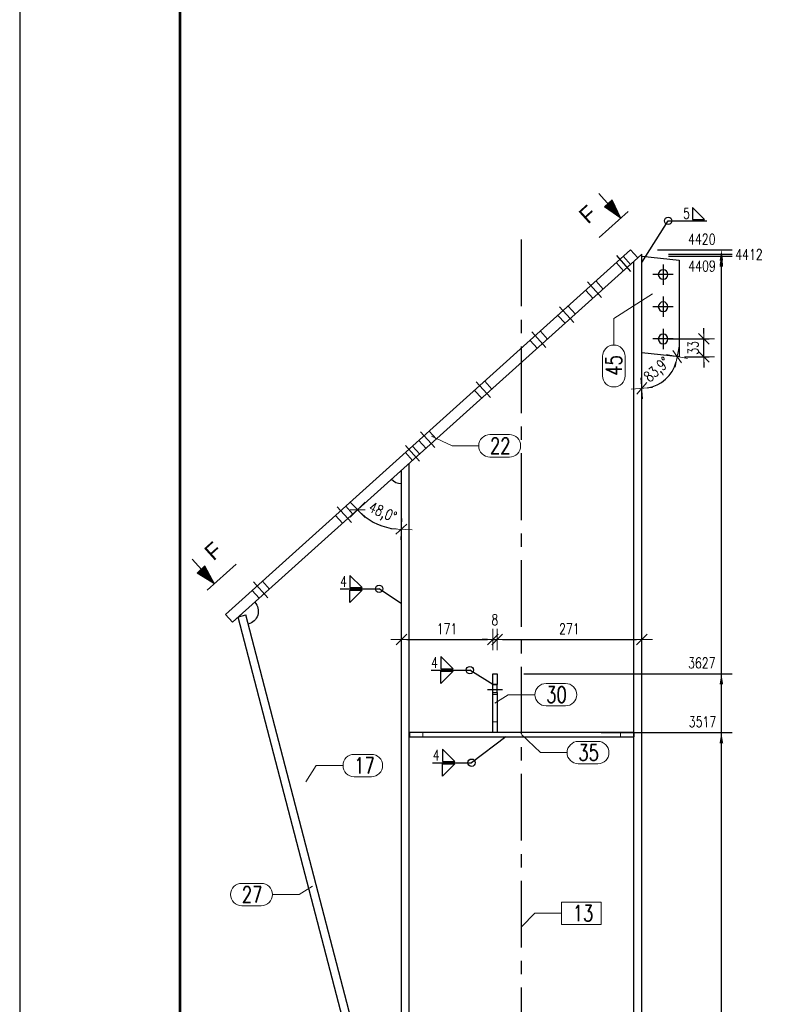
# Model space of a CAD drawing. Header units: millimetres. Extents: x 3515 to 4529, y 13642 to 14292.
# Tile 3 of 96: x 3528 to 3668, y 13826 to 14010. Entities that reach past the tile are written whole.
import ezdxf

# ---------------------------------------------------------------- set-up
doc = ezdxf.new("R2010")
doc.units = ezdxf.units.MM
doc.header["$LTSCALE"] = 10
doc.linetypes.add('HIDDEN', pattern=[0.375, 0.25, -0.125])
doc.linetypes.add('MITTE', pattern=[2, 1.25, -0.25, 0.25, -0.25])
doc.layers.get('Defpoints').update_dxf_attribs({"color": 1})
doc.layers.add('_FORMATKA', color=8, linetype='Continuous', plot=False)
for name, color, linetype, lineweight in [('_RAMKA', 7, 'Continuous', 35), ('PS_DIM', 4, 'Continuous', 13), ('PS_Hidden', 2, 'HIDDEN', 9), ('PS_Pos', 1, 'Continuous', 15), ('PS_SOLID', 7, 'Continuous', 30), ('PS_TEXT', 3, 'Continuous', 18)]:
    doc.layers.add(name, color=color, linetype=linetype, lineweight=lineweight)
for name, color, linetype in [('PS_MID', 5, 'MITTE'), ('PS_SHAPE', 3, 'Continuous'), ('PS_WELD', 1, 'Continuous')]:
    doc.layers.add(name, color=color, linetype=linetype)
doc.styles.add('ARIAL', font='arial.ttf')
doc.styles.add('ROMANS', font='romans.shx', dxfattribs={"width": 0.8})
doc.styles.add('simplex', font='simplex.shx', dxfattribs={"width": 0.75})
doc.dimstyles.new('1_10_GŁ_DS1-LS10', dxfattribs={"dimtxt": 2, "dimasz": 2, "dimexe": 2, "dimexo": 5, "dimgap": 1, "dimtad": 1, "dimjust": 4, "dimdec": 0, "dimlfac": 10, "dimtxsty": 'simplex', "dimblk1": 'NONE', "dimsah": 1, "dimcen": 2, "dimclrd": 256, "dimclre": 256, "dimclrt": 3, "dimadec": 1, "dimazin": 0, "dimtfac": 1, "dimtdec": 0, "dimtmove": 2, "dimatfit": 3, "dimfxl": 1, "dimarcsym": 0})
doc.dimstyles.new('1_10_PRZ', dxfattribs={"dimtxt": 2, "dimasz": 1, "dimexe": 2, "dimexo": 5, "dimgap": 1, "dimtad": 1, "dimdec": 0, "dimlfac": 10, "dimtxsty": 'simplex', "dimblk": 'dimznak', "dimcen": 2, "dimse1": 1, "dimse2": 1, "dimclrt": 3, "dimadec": 1, "dimazin": 0, "dimtfac": 1, "dimtdec": 0, "dimtix": 1, "dimtmove": 2, "dimatfit": 3, "dimldrblk": 'dim-grot', "dimfxl": 1, "dimarcsym": 0})
doc.dimstyles.new('1_10_SC', dxfattribs={"dimtxt": 2, "dimasz": 1, "dimexe": 1, "dimexo": 1, "dimgap": 1, "dimtad": 1, "dimdec": 0, "dimlfac": 10, "dimtxsty": 'simplex', "dimblk": 'dimznak', "dimcen": 2, "dimclrd": 256, "dimclre": 256, "dimclrt": 3, "dimadec": 1, "dimazin": 0, "dimtfac": 1, "dimtdec": 0, "dimtix": 1, "dimtmove": 2, "dimatfit": 3, "dimldrblk": 'dim-grot', "dimfxl": 1, "dimarcsym": 0})

# ---------------------------------------------------------------- blocks, each defined once
blk = doc.blocks.new('*D17')
at = {"layer": 'Defpoints', "color": 0, "transparency": 16777216}
for p in [(3632.37, 13877.05), (3659.85, 13877.05), (3644.95, 13714.81)]:
    blk.add_point(p, dxfattribs=at)
at = {"layer": 'PS_DIM', "lineweight": -2, "transparency": 16777216}
for p, q in [((3637.37, 13877.05), (3661.85, 13877.05)), ((3659.85, 13714.81), (3659.85, 13875.05)), ((3649.95, 13714.81), (3661.85, 13714.81))]:
    blk.add_line(p, q, dxfattribs=at)
at = {"layer": 'PS_DIM', "transparency": 16777216}
blk.add_solid([(3659.52, 13875.05), (3660.19, 13875.05), (3659.85, 13877.05)], dxfattribs=at)
at = {"layer": 'PS_DIM', "color": 3, "transparency": 16777216, "insert": (3656.33, 13879.07), "char_height": 2, "attachment_point": 5, "rotation": 0.0573, "style": 'simplex'}
blk.add_mtext('3517', dxfattribs=at)
blk = doc.blocks.new('_None')
blk = doc.blocks.new('*D18')
at = {"layer": 'Defpoints', "color": 0, "transparency": 16777216}
for p in [(3617.85, 13888.05), (3659.85, 13888.05), (3644.95, 13714.81)]:
    blk.add_point(p, dxfattribs=at)
at = {"layer": 'PS_DIM', "lineweight": -2, "transparency": 16777216}
for p, q in [((3622.85, 13888.05), (3661.85, 13888.05)), ((3659.85, 13714.81), (3659.85, 13886.05)), ((3649.95, 13714.81), (3661.85, 13714.81))]:
    blk.add_line(p, q, dxfattribs=at)
at = {"layer": 'PS_DIM', "transparency": 16777216}
blk.add_solid([(3659.52, 13886.05), (3660.19, 13886.05), (3659.85, 13888.05)], dxfattribs=at)
at = {"layer": 'PS_DIM', "color": 3, "transparency": 16777216, "insert": (3656.19, 13890.07), "char_height": 2, "attachment_point": 5, "rotation": 0.0573, "style": 'simplex'}
blk.add_mtext('3627', dxfattribs=at)
blk = doc.blocks.new('*D19')
at = {"layer": 'Defpoints', "color": 0, "transparency": 16777216}
for p in [(3644.95, 13966.21), (3659.85, 13966.21), (3644.95, 13714.81)]:
    blk.add_point(p, dxfattribs=at)
at = {"layer": 'PS_DIM', "lineweight": -2, "transparency": 16777216}
for p, q in [((3649.95, 13966.21), (3661.85, 13966.21)), ((3659.85, 13714.81), (3659.85, 13964.21)), ((3649.95, 13714.81), (3661.85, 13714.81))]:
    blk.add_line(p, q, dxfattribs=at)
at = {"layer": 'PS_DIM', "transparency": 16777216}
blk.add_solid([(3659.52, 13964.21), (3660.19, 13964.21), (3659.85, 13966.21)], dxfattribs=at)
at = {"layer": 'PS_DIM', "color": 3, "transparency": 16777216, "insert": (3656.23, 13964.34), "char_height": 2, "attachment_point": 5, "rotation": 0.0573, "style": 'simplex'}
blk.add_mtext('4409', dxfattribs=at)
blk = doc.blocks.new('*D20')
at = {"layer": 'Defpoints', "color": 0, "transparency": 16777216}
for p in [(3644.95, 13966.54), (3659.85, 13966.54), (3644.95, 13714.81)]:
    blk.add_point(p, dxfattribs=at)
at = {"layer": 'PS_DIM', "lineweight": -2, "transparency": 16777216}
for p, q in [((3649.95, 13966.54), (3661.85, 13966.54)), ((3659.85, 13714.81), (3659.85, 13964.54)), ((3649.95, 13714.81), (3661.85, 13714.81))]:
    blk.add_line(p, q, dxfattribs=at)
at = {"layer": 'PS_DIM', "transparency": 16777216}
blk.add_solid([(3659.52, 13964.54), (3660.19, 13964.54), (3659.85, 13966.54)], dxfattribs=at)
at = {"layer": 'PS_DIM', "color": 3, "transparency": 16777216, "insert": (3665.02, 13966.5), "char_height": 2, "attachment_point": 5, "rotation": 0.0573, "style": 'simplex'}
blk.add_mtext('4412', dxfattribs=at)
blk = doc.blocks.new('*D21')
at = {"layer": 'Defpoints', "color": 0, "transparency": 16777216}
for p in [(3642.87, 13967.35), (3659.85, 13967.35), (3644.95, 13714.81)]:
    blk.add_point(p, dxfattribs=at)
at = {"layer": 'PS_DIM', "lineweight": -2, "transparency": 16777216}
for p, q in [((3647.87, 13967.35), (3661.85, 13967.35)), ((3659.85, 13714.81), (3659.85, 13965.35)), ((3649.95, 13714.81), (3661.85, 13714.81))]:
    blk.add_line(p, q, dxfattribs=at)
at = {"layer": 'PS_DIM', "transparency": 16777216}
blk.add_solid([(3659.52, 13965.35), (3660.19, 13965.35), (3659.85, 13967.35)], dxfattribs=at)
at = {"layer": 'PS_DIM', "color": 3, "transparency": 16777216, "insert": (3656.19, 13969.37), "char_height": 2, "attachment_point": 5, "rotation": 0.0573, "style": 'simplex'}
blk.add_mtext('4420', dxfattribs=at)
blk = doc.blocks.new('dimznak')
at = {"color": 0}
for points in [[(0, 2), (0, -2)], [(-2, 0), (2, 0)]]:
    blk.add_lwpolyline(points, dxfattribs=at)
at = {"color": 2}
blk.add_lwpolyline([(1, 1), (-1, -1)], dxfattribs=at)
blk = doc.blocks.new('*D22')
at = {"layer": 'Defpoints', "color": 0, "transparency": 16777216}
for p in [(3644.95, 13966.54), (3644.95, 13948.11), (3651.95, 13947.36), (3648.07, 13942.23), (3644.95, 13756.81)]:
    blk.add_point(p, dxfattribs=at)
at = {"layer": 'PS_DIM', "color": 0, "lineweight": -2, "transparency": 16777216}
blk.add_arc((3644.95, 13948.11), 6.65, 278.626, 345.282, dxfattribs=at)
for p, rotation in [((3651.56, 13947.4), 79.59501626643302), ((3644.95, 13941.46), 184.3129809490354)]:
    blk.add_blockref('dimznak', p, dxfattribs=dict(at, rotation=rotation))
at = {"layer": 'PS_DIM', "color": 3, "transparency": 16777216, "insert": (3647.93, 13944.79), "char_height": 2, "attachment_point": 5, "rotation": 41.954, "style": 'simplex'}
blk.add_mtext('83,9°', dxfattribs=at)
blk = doc.blocks.new('dim-grot')
blk.add_hatch(color=256).paths.add_polyline_path([(0, 0), (-2, 0.5), (-2, -0.5)])
blk.add_lwpolyline([(0, 0), (-2, 0.5), (-2, -0.5), (0, 0)])
blk = doc.blocks.new('*D26')
at = {"layer": 'Defpoints', "color": 0, "transparency": 16777216}
for p in [(3648.95, 13950.7), (3656.56, 13950.7), (3651.95, 13947.36)]:
    blk.add_point(p, dxfattribs=at)
at = {"layer": 'PS_DIM', "lineweight": -2, "transparency": 16777216}
for p, q in [((3656.56, 13951.7), (3656.56, 13952.7)), ((3649.95, 13950.7), (3657.56, 13950.7)), ((3656.56, 13947.36), (3656.56, 13950.7)), ((3652.95, 13947.36), (3657.56, 13947.36)), ((3656.56, 13946.36), (3656.56, 13945.36))]:
    blk.add_line(p, q, dxfattribs=at)
for p, rotation in [((3656.56, 13950.7), 270), ((3656.56, 13947.36), 90)]:
    blk.add_blockref('dimznak', p, dxfattribs=dict(at, rotation=rotation))
at = {"layer": 'PS_DIM', "color": 3, "transparency": 16777216, "insert": (3654.56, 13949.03), "char_height": 2, "attachment_point": 5, "rotation": 90, "style": 'simplex'}
blk.add_mtext('33', dxfattribs=at)
blk = doc.blocks.new('*D27')
at = {"layer": 'Defpoints', "color": 0, "transparency": 16777216}
for p in [(3617.05, 13894.45), (3617.05, 13888.05), (3599.95, 13885.31)]:
    blk.add_point(p, dxfattribs=at)
at = {"layer": 'PS_DIM', "color": 0, "lineweight": -2, "transparency": 16777216}
blk.add_line((3600.95, 13894.45), (3616.05, 13894.45), dxfattribs=at)
at = {"layer": 'PS_DIM', "color": 0, "lineweight": -2, "transparency": 16777216, "rotation": 180}
blk.add_blockref('dimznak', (3599.95, 13894.45), dxfattribs=at)
at = {"layer": 'PS_DIM', "color": 0, "lineweight": -2, "transparency": 16777216}
blk.add_blockref('dimznak', (3617.05, 13894.45), dxfattribs=at)
at = {"layer": 'PS_DIM', "color": 3, "transparency": 16777216, "insert": (3608.5, 13896.45), "char_height": 2, "attachment_point": 5, "style": 'simplex'}
blk.add_mtext('171', dxfattribs=at)
blk = doc.blocks.new('*D28')
at = {"layer": 'Defpoints', "color": 0, "transparency": 16777216}
for p in [(3617.85, 13894.45), (3617.05, 13888.05), (3617.85, 13888.05)]:
    blk.add_point(p, dxfattribs=at)
at = {"layer": 'PS_DIM', "color": 0, "lineweight": -2, "transparency": 16777216}
for p, q in [((3616.05, 13894.45), (3615.05, 13894.45)), ((3617.05, 13894.45), (3617.85, 13894.45)), ((3618.85, 13894.45), (3619.85, 13894.45))]:
    blk.add_line(p, q, dxfattribs=at)
blk.add_blockref('dimznak', (3617.05, 13894.45), dxfattribs=at)
at = {"layer": 'PS_DIM', "color": 0, "lineweight": -2, "transparency": 16777216, "rotation": 180}
blk.add_blockref('dimznak', (3617.85, 13894.45), dxfattribs=at)
at = {"layer": 'PS_DIM', "color": 3, "transparency": 16777216, "insert": (3617.45, 13898.15), "char_height": 2, "attachment_point": 5, "style": 'simplex'}
blk.add_mtext('8', dxfattribs=at)
blk = doc.blocks.new('*D29')
at = {"layer": 'Defpoints', "color": 0, "transparency": 16777216}
for p in [(3644.95, 13894.45), (3644.95, 13891.48), (3617.85, 13888.05)]:
    blk.add_point(p, dxfattribs=at)
at = {"layer": 'PS_DIM', "color": 0, "lineweight": -2, "transparency": 16777216}
blk.add_line((3618.85, 13894.45), (3643.95, 13894.45), dxfattribs=at)
at = {"layer": 'PS_DIM', "color": 0, "lineweight": -2, "transparency": 16777216, "rotation": 180}
blk.add_blockref('dimznak', (3617.85, 13894.45), dxfattribs=at)
at = {"layer": 'PS_DIM', "color": 0, "lineweight": -2, "transparency": 16777216}
blk.add_blockref('dimznak', (3644.95, 13894.45), dxfattribs=at)
at = {"layer": 'PS_DIM', "color": 3, "transparency": 16777216, "insert": (3631.4, 13896.45), "char_height": 2, "attachment_point": 5, "style": 'simplex'}
blk.add_mtext('271', dxfattribs=at)
blk = doc.blocks.new('*D46')
at = {"layer": 'Defpoints', "color": 0, "transparency": 16777216}
for p in [(3644.2, 13965.87), (3599.95, 13926.08), (3594.12, 13916.76), (3568.35, 13897.68), (3599.95, 13756.81)]:
    blk.add_point(p, dxfattribs=at)
at = {"layer": 'PS_DIM', "color": 0, "lineweight": -2, "transparency": 16777216}
blk.add_arc((3599.95, 13926.08), 10.99, 227.1679, 264.7861, dxfattribs=at)
for p, rotation in [((3591.77, 13918.73), 134.5609509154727), ((3599.95, 13915.09), 357.3930476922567)]:
    blk.add_blockref('dimznak', p, dxfattribs=dict(at, rotation=rotation))
at = {"layer": 'PS_DIM', "color": 3, "transparency": 16777216, "insert": (3596.36, 13918.04), "char_height": 2, "attachment_point": 5, "rotation": 335.977, "style": 'simplex'}
blk.add_mtext('48,0°', dxfattribs=at)
blk = doc.blocks.new('*D47')
at = {"layer": 'Defpoints', "color": 0, "transparency": 16777216}
for p in [(3599.95, 13926.08), (3570.85, 13899.04), (3597.17, 13819.93), (3597.19, 13797.92), (3599.95, 13756.81)]:
    blk.add_point(p, dxfattribs=at)
at = {"layer": 'PS_DIM', "color": 0, "lineweight": -2, "transparency": 16777216}
blk.add_arc((3599.95, 13787.35), 32.69, 91.7527, 102.8518, dxfattribs=at)
for p, rotation in [((3591.7, 13818.99), 193.7281523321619), ((3599.95, 13820.04), 0.8763493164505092)]:
    blk.add_blockref('dimznak', p, dxfattribs=dict(at, rotation=rotation))
at = {"layer": 'PS_DIM', "color": 3, "transparency": 16777216, "insert": (3595.51, 13821.95), "char_height": 2, "attachment_point": 5, "rotation": 7.3023, "style": 'simplex'}
blk.add_mtext('14,6°', dxfattribs=at)
blk = doc.blocks.new('Znacznik')
at = {"layer": 'PS_TEXT'}
for p, q in [((4454.27, 7147.33), (4450.22, 7148.54)), ((4450.22, 7148.54), (4450.22, 7146.32)), ((4454.27, 7147.33), (4450.22, 7148.34)), ((4454.27, 7147.33), (4450.22, 7148.14)), ((4454.27, 7147.33), (4450.22, 7147.94)), ((4454.27, 7147.33), (4450.22, 7147.73)), ((4454.27, 7141.25), (4454.27, 7149.35)), ((4454.27, 7147.33), (4447.39, 7147.33)), ((4454.27, 7147.33), (4450.22, 7147.53)), ((4454.27, 7147.33), (4450.22, 7146.32)), ((4454.27, 7147.33), (4450.22, 7146.52)), ((4454.27, 7147.33), (4450.22, 7146.72)), ((4454.27, 7147.33), (4450.22, 7147.13)), ((4454.27, 7147.33), (4450.22, 7146.92)), ((4454.27, 7147.33), (4450.22, 7147.33))]:
    blk.add_line(p, q, dxfattribs=at)
blk = doc.blocks.new('PRZEK3')
at = {"layer": 'PS_DIM', "color": 7, "xscale": -0.8999999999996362, "yscale": 0.8999999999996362, "zscale": 0.9, "rotation": 90}
blk.add_blockref('Znacznik', (202262.67, 15878.89), dxfattribs=at)
at = {"layer": 'PS_TEXT', "style": 'ROMANS', "width": 0.9, "flags": 4}
blk.add_attdef('PRZEKRÓJ', (195831.81, 11873.66), '', height=2.92, dxfattribs=at)
blk = doc.blocks.new('*X517')
at = {"layer": 'PS_Hidden', "color": 2, "linetype": 'HIDDEN'}
for p, q in [((3642.86, 13964.66), (3641.53, 13966.15)), ((3641.53, 13963.46), (3640.19, 13964.95)), ((3637.73, 13960.05), (3636.4, 13961.54)), ((3635.8, 13958.31), (3634.46, 13959.8)), ((3632.53, 13955.37), (3631.19, 13956.86)), ((3630.59, 13953.63), (3629.26, 13955.12)), ((3627.32, 13950.69), (3625.98, 13952.18)), ((3625.39, 13948.95), (3624.05, 13950.44)), ((3616.91, 13941.33), (3615.57, 13942.82)), ((3614.98, 13939.59), (3613.64, 13941.08)), ((3606.5, 13931.97), (3605.16, 13933.46)), ((3604.57, 13930.23), (3603.23, 13931.72)), ((3602.04, 13927.96), (3600.7, 13929.45)), ((3603.38, 13929.16), (3602.04, 13930.65)), ((3590.88, 13917.93), (3589.54, 13919.42)), ((3588.95, 13916.2), (3587.61, 13917.68)), ((3575.26, 13903.89), (3573.93, 13905.38)), ((3573.33, 13902.16), (3571.99, 13903.64)), ((3569.39, 13898.66), (3569.46, 13898.68)), ((3569.4, 13898.63), (3569.39, 13898.66)), ((3617.05, 13885.95), (3617.85, 13885.95)), ((3617.05, 13884.15), (3617.85, 13884.15)), ((3617.85, 13879.05), (3617.05, 13879.05)), ((3603.95, 13876.25), (3603.95, 13877.05)), ((3640.95, 13877.05), (3640.95, 13876.25))]:
    blk.add_line(p, q, dxfattribs=at)
at = {"layer": 'PS_MID', "color": 5, "linetype": 'MITTE'}
for p, q in [((3622.45, 13756.81), (3622.45, 13971.54)), ((3640.19, 13966.29), (3642.86, 13963.32)), ((3640.19, 13966.29), (3642.86, 13963.32)), ((3648.95, 13964.66), (3648.95, 13960.86)), ((3650.85, 13962.76), (3647.05, 13962.76)), ((3634.76, 13961.41), (3637.44, 13958.44)), ((3634.76, 13961.41), (3637.44, 13958.44)), ((3648.95, 13958.63), (3648.95, 13954.83)), ((3629.56, 13956.73), (3632.23, 13953.76)), ((3629.56, 13956.73), (3632.23, 13953.76)), ((3650.85, 13956.73), (3647.05, 13956.73)), ((3624.35, 13952.05), (3627.02, 13949.08)), ((3624.35, 13952.05), (3627.02, 13949.08)), ((3648.95, 13952.6), (3648.95, 13948.8)), ((3650.85, 13950.7), (3647.05, 13950.7)), ((3613.94, 13942.69), (3616.61, 13939.72)), ((3613.94, 13942.69), (3616.61, 13939.72)), ((3603.53, 13933.33), (3606.2, 13930.36)), ((3603.53, 13933.33), (3606.2, 13930.36)), ((3600.7, 13930.79), (3603.37, 13927.82)), ((3600.7, 13930.79), (3603.37, 13927.82)), ((3587.91, 13919.3), (3590.58, 13916.32)), ((3587.91, 13919.3), (3590.58, 13916.32)), ((3572.29, 13905.26), (3574.97, 13902.28)), ((3572.29, 13905.26), (3574.97, 13902.28)), ((3618.85, 13885.05), (3616.05, 13885.05)), ((3618.85, 13885.05), (3616.05, 13885.05))]:
    blk.add_line(p, q, dxfattribs=at)
at = {"layer": 'PS_SOLID', "color": 7, "linetype": 'Continuous'}
for p, q in [((3642.87, 13967.35), (3567.01, 13899.16)), ((3644.2, 13965.87), (3642.87, 13967.35)), ((3644.2, 13965.87), (3644.95, 13966.54)), ((3644.95, 13756.81), (3644.95, 13966.54)), ((3644.95, 13966.21), (3651.95, 13965.46)), ((3568.35, 13897.68), (3644.2, 13965.87)), ((3643.49, 13756.81), (3643.49, 13965.22)), ((3651.95, 13965.46), (3651.95, 13947.36)), ((3651.95, 13947.36), (3644.95, 13948.11)), ((3601.41, 13756.81), (3601.41, 13927.4)), ((3599.95, 13756.81), (3599.95, 13926.08)), ((3568.35, 13897.68), (3567.01, 13899.16)), ((3595.74, 13797.54), (3569.4, 13898.63)), ((3569.46, 13898.68), (3570.85, 13899.04)), ((3597.19, 13797.92), (3570.85, 13899.04)), ((3617.05, 13888.05), (3617.85, 13888.05)), ((3617.05, 13886.05), (3617.05, 13888.05)), ((3617.85, 13888.05), (3617.85, 13886.05)), ((3617.85, 13886.05), (3617.05, 13886.05)), ((3617.05, 13884.55), (3617.05, 13886.05)), ((3617.85, 13884.55), (3617.85, 13886.05)), ((3617.05, 13877.05), (3617.05, 13884.55)), ((3617.05, 13884.55), (3617.85, 13884.55)), ((3617.85, 13884.55), (3617.85, 13877.05)), ((3601.45, 13877.05), (3601.45, 13876.25)), ((3617.05, 13877.05), (3601.45, 13877.05)), ((3601.45, 13876.25), (3643.45, 13876.25)), ((3617.85, 13877.05), (3617.05, 13877.05)), ((3643.45, 13877.05), (3617.85, 13877.05)), ((3643.45, 13877.05), (3643.45, 13876.25))]:
    blk.add_line(p, q, dxfattribs=at)
at = {"layer": 'PS_SOLID', "color": 7, "extrusion": (0, 0, -1)}
for centre in [(-3648.95, 13962.76), (-3648.95, 13956.73), (-3648.95, 13950.7)]:
    blk.add_circle(centre, 0.9, dxfattribs=at)
at = {"layer": 'PS_SOLID', "extrusion": (0, 0, -1)}
for centre, start, end in [((-3599.95, 13926.08), 270, 318.046), ((-3570.66, 13899.75), 138.046, 255.3955)]:
    blk.add_arc(centre, 2.5, start, end, dxfattribs=at)
blk = doc.blocks.new('*X519')
at = {"color": 1}
for p, q in [((3637.34, 13845.31), (3629.93, 13845.31)), ((3629.93, 13845.31), (3629.93, 13841.11)), ((3637.34, 13841.11), (3637.34, 13845.31)), ((3622.45, 13840.67), (3624.93, 13843.21)), ((3624.93, 13843.21), (3629.93, 13843.21)), ((3629.93, 13841.11), (3637.34, 13841.11))]:
    blk.add_line(p, q, dxfattribs=at)
at = {"color": 30, "style": 'simplex', "width": 0.75}
blk.add_text('13', height=3, dxfattribs=at).set_placement((3632.03, 13841.71))
blk = doc.blocks.new('*X522')
at = {"color": 1}
for p, q in [((3570.08, 13848.82), (3573.72, 13848.82)), ((3583.29, 13848.29), (3580.82, 13846.72)), ((3575.82, 13846.72), (3580.82, 13846.72)), ((3570.08, 13844.62), (3573.72, 13844.62))]:
    blk.add_line(p, q, dxfattribs=at)
for centre, start, end in [((3570.08, 13846.72), 90, 270), ((3573.72, 13846.72), 270, 90)]:
    blk.add_arc(centre, 2.1, start, end, dxfattribs=at)
at = {"color": 2, "style": 'simplex', "width": 0.75}
blk.add_text('27', height=3, dxfattribs=at).set_placement((3570.08, 13845.22))
blk = doc.blocks.new('*X524')
at = {"color": 1}
for p, q in [((3616.53, 13932.8), (3620.17, 13932.8)), ((3605.61, 13932.52), (3609.43, 13930.7)), ((3609.43, 13930.7), (3614.43, 13930.7)), ((3616.53, 13928.6), (3620.17, 13928.6))]:
    blk.add_line(p, q, dxfattribs=at)
for centre, start, end in [((3616.53, 13930.7), 90, 270), ((3620.17, 13930.7), 270, 90)]:
    blk.add_arc(centre, 2.1, start, end, dxfattribs=at)
at = {"color": 2, "style": 'simplex', "width": 0.75}
blk.add_text('22', height=3, dxfattribs=at).set_placement((3616.53, 13929.2))
blk = doc.blocks.new('*X525')
at = {"color": 1}
for p, q in [((3646.93, 13959.16), (3639.72, 13954.56)), ((3639.72, 13949.56), (3639.72, 13954.56)), ((3637.62, 13943.81), (3637.62, 13947.46)), ((3641.82, 13943.81), (3641.82, 13947.46))]:
    blk.add_line(p, q, dxfattribs=at)
for centre, start, end in [((3639.72, 13947.46), 0, 180), ((3639.72, 13943.81), 180, 0)]:
    blk.add_arc(centre, 2.1, start, end, dxfattribs=at)
at = {"color": 2, "style": 'simplex', "width": 0.75}
blk.add_text('45', height=3, rotation=90, dxfattribs=at).set_placement((3641.22, 13943.81))
blk = doc.blocks.new('*X526')
at = {"color": 1}
for p, q in [((3627.05, 13886.23), (3630.69, 13886.23)), ((3617.45, 13882.55), (3619.95, 13884.13)), ((3619.95, 13884.13), (3624.95, 13884.13)), ((3627.05, 13882.03), (3630.69, 13882.03))]:
    blk.add_line(p, q, dxfattribs=at)
for centre, start, end in [((3627.05, 13884.13), 90, 270), ((3630.69, 13884.13), 270, 90)]:
    blk.add_arc(centre, 2.1, start, end, dxfattribs=at)
at = {"color": 2, "style": 'simplex', "width": 0.75}
blk.add_text('30', height=3, dxfattribs=at).set_placement((3627.05, 13882.63))
blk = doc.blocks.new('*X527')
at = {"color": 1}
for p, q in [((3627.05, 13886.23), (3630.69, 13886.23)), ((3617.45, 13882.55), (3619.95, 13884.13)), ((3619.95, 13884.13), (3624.95, 13884.13)), ((3627.05, 13882.03), (3630.69, 13882.03))]:
    blk.add_line(p, q, dxfattribs=at)
for centre, start, end in [((3627.05, 13884.13), 90, 270), ((3630.69, 13884.13), 270, 90)]:
    blk.add_arc(centre, 2.1, start, end, dxfattribs=at)
at = {"color": 2, "style": 'simplex', "width": 0.75}
blk.add_text('30', height=3, dxfattribs=at).set_placement((3627.05, 13882.63))
blk = doc.blocks.new('*X528')
at = {"color": 1}
for p, q in [((3622.45, 13876.65), (3625.97, 13873.28)), ((3633.07, 13875.38), (3636.71, 13875.38)), ((3625.97, 13873.28), (3630.97, 13873.28)), ((3633.07, 13871.18), (3636.71, 13871.18))]:
    blk.add_line(p, q, dxfattribs=at)
for centre, start, end in [((3633.07, 13873.28), 90, 270), ((3636.71, 13873.28), 270, 90)]:
    blk.add_arc(centre, 2.1, start, end, dxfattribs=at)
at = {"color": 2, "style": 'simplex', "width": 0.75}
blk.add_text('35', height=3, dxfattribs=at).set_placement((3633.07, 13871.78))
blk = doc.blocks.new('*X529')
at = {"color": 1}
for p, q in [((3622.45, 13876.65), (3625.97, 13873.28)), ((3633.07, 13875.38), (3636.71, 13875.38)), ((3625.97, 13873.28), (3630.97, 13873.28)), ((3633.07, 13871.18), (3636.71, 13871.18))]:
    blk.add_line(p, q, dxfattribs=at)
for centre, start, end in [((3633.07, 13873.28), 90, 270), ((3636.71, 13873.28), 270, 90)]:
    blk.add_arc(centre, 2.1, start, end, dxfattribs=at)
at = {"color": 2, "style": 'simplex', "width": 0.75}
blk.add_text('35', height=3, dxfattribs=at).set_placement((3633.07, 13871.78))
blk = doc.blocks.new('*X530')
at = {"color": 1}
for p, q in [((3591.12, 13872.96), (3594.33, 13872.96)), ((3582.06, 13867.84), (3584.02, 13870.86)), ((3584.02, 13870.86), (3589.02, 13870.86)), ((3591.12, 13868.76), (3594.33, 13868.76))]:
    blk.add_line(p, q, dxfattribs=at)
for centre, start, end in [((3591.12, 13870.86), 90, 270), ((3594.33, 13870.86), 270, 90)]:
    blk.add_arc(centre, 2.1, start, end, dxfattribs=at)
at = {"color": 2, "style": 'simplex', "width": 0.75}
blk.add_text('17', height=3, dxfattribs=at).set_placement((3591.12, 13869.36))
blk = doc.blocks.new('*X675')
at = {"color": 2}
for p, q in [((3609.64, 13888.96), (3607.34, 13891.26)), ((3607.34, 13891.26), (3607.34, 13888.96)), ((3607.34, 13888.96), (3609.64, 13888.96)), ((3607.34, 13888.5), (3609.64, 13888.5)), ((3609.64, 13888.5), (3607.34, 13886.2)), ((3607.34, 13886.2), (3607.34, 13888.5))]:
    blk.add_line(p, q, dxfattribs=at)
at = {"color": 9}
for p in [(3605.5, 13888.73), (3617.05, 13886.05)]:
    blk.add_line(p, (3612.78, 13888.73), dxfattribs=at)
blk.add_circle((3612.78, 13888.73), 0.69, dxfattribs=at)
at = {"color": 3, "style": 'simplex', "width": 0.75}
blk.add_text('4', height=2, dxfattribs=at).set_placement((3605.5, 13889.13))
blk = doc.blocks.new('*X676')
at = {"color": 9}
for p in [(3619.52, 13876.25), (3605.8, 13871.4)]:
    blk.add_line(p, (3613.09, 13871.4), dxfattribs=at)
at = {"color": 2}
for p, q in [((3609.94, 13871.63), (3607.64, 13873.93)), ((3607.64, 13873.93), (3607.64, 13871.63)), ((3607.64, 13871.63), (3609.94, 13871.63)), ((3607.64, 13871.17), (3609.94, 13871.17)), ((3609.94, 13871.17), (3607.64, 13868.87)), ((3607.64, 13868.87), (3607.64, 13871.17))]:
    blk.add_line(p, q, dxfattribs=at)
at = {"color": 9}
blk.add_circle((3613.09, 13871.4), 0.69, dxfattribs=at)
at = {"color": 3, "style": 'simplex', "width": 0.75}
blk.add_text('4', height=2, dxfattribs=at).set_placement((3605.8, 13871.8))
blk = doc.blocks.new('*X679')
at = {"color": 2}
for p, q in [((3592.62, 13904.16), (3590.32, 13906.46)), ((3590.32, 13906.46), (3590.32, 13904.16)), ((3590.32, 13904.16), (3592.62, 13904.16)), ((3590.32, 13903.7), (3592.62, 13903.7)), ((3592.62, 13903.7), (3590.32, 13901.4)), ((3590.32, 13901.4), (3590.32, 13903.7))]:
    blk.add_line(p, q, dxfattribs=at)
at = {"color": 9}
for p in [(3588.48, 13903.93), (3599.95, 13901.12)]:
    blk.add_line(p, (3595.77, 13903.93), dxfattribs=at)
blk.add_circle((3595.77, 13903.93), 0.69, dxfattribs=at)
at = {"color": 3, "style": 'simplex', "width": 0.75}
blk.add_text('4', height=2, dxfattribs=at).set_placement((3588.48, 13904.33))
blk = doc.blocks.new('*X716')
at = {"color": 3}
for p, q in [((3656.72, 13973.03), (3654.42, 13975.33)), ((3654.42, 13975.33), (3654.42, 13973.03)), ((3654.42, 13973.03), (3656.72, 13973.03))]:
    blk.add_line(p, q, dxfattribs=at)
at = {"color": 9}
for p, q in [((3644.95, 13965.02), (3649.91, 13972.8)), ((3649.91, 13972.8), (3657.12, 13972.8))]:
    blk.add_line(p, q, dxfattribs=at)
blk.add_circle((3649.91, 13972.8), 0.69, dxfattribs=at)
at = {"color": 2, "style": 'simplex', "width": 0.75}
blk.add_text('5', height=2, dxfattribs=at).set_placement((3652.67, 13973.2))

msp = doc.modelspace()

# ---------------------------------------------------------------- linework, layer by layer
at = {"layer": '_FORMATKA', "lineweight": -3}
msp.add_lwpolyline([(3528.49, 13669.66), (4528.49, 13669.66), (4528.49, 14263.66), (3528.49, 14263.66)], close=True, dxfattribs=at)
at = {"layer": '_RAMKA', "lineweight": -3, "const_width": 0.5}
msp.add_lwpolyline([(3558.49, 13679.66), (4518.49, 13679.66), (4518.49, 14253.66), (3558.49, 14253.66)], close=True, dxfattribs=at)

# ---------------------------------------------------------------- block references
at = {"layer": 'PS_Pos'}
for name in ['*X525', '*X524', '*X526', '*X527', '*X528', '*X529', '*X530', '*X522', '*X519']:
    msp.add_blockref(name, (0, 0), dxfattribs=at)
at = {"layer": 'PS_SHAPE', "color": 3}
msp.add_blockref('*X517', (0, 0), dxfattribs=at)
at = {"layer": 'PS_TEXT'}
ref = msp.add_blockref('PRZEK3', (157211.85, 136064.8), dxfattribs=dict(at, xscale=-1, rotation=41.95399860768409))
ref.add_attrib('PRZEKRÓJ', 'F', (3634.87, 13972.06), dxfattribs={"height": 3, "rotation": 41.954, "style": 'ARIAL'})
ref = msp.add_blockref('PRZEK3', (-134134.8, -125841.65), dxfattribs=dict(at, rotation=41.95399860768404))
ref.add_attrib('PRZEKRÓJ', 'F', (3564.77, 13909.04), dxfattribs={"height": 3, "rotation": 41.954, "style": 'ARIAL'})
at = {"layer": 'PS_WELD'}
for name in ['*X716', '*X679', '*X675', '*X676']:
    msp.add_blockref(name, (0, 0), dxfattribs=at)

# ---------------------------------------------------------------- dimensions: what is measured, and where the dimension line sits
at = {"layer": 'PS_DIM'}
for base, p2, text, picture, middle in [((3659.85, 13967.35), (3642.87, 13967.35), '4420', '*D21', (3656.19, 13969.37)), ((3659.85, 13966.54), (3644.95, 13966.54), '4412', '*D20', (3665.02, 13966.5)), ((3659.85, 13966.21), (3644.95, 13966.21), '4409', '*D19', (3656.23, 13964.34)), ((3659.85, 13888.05), (3617.85, 13888.05), '3627', '*D18', (3656.19, 13890.07)), ((3659.85, 13877.05), (3632.37, 13877.05), '3517', '*D17', (3656.33, 13879.07))]:
    dim = msp.add_linear_dim(base=base, p1=(3644.95, 13714.81), p2=p2, angle=90, text=text, dimstyle='1_10_GŁ_DS1-LS10', dxfattribs=at)
    dim.commit()
    dim.dimension.update_dxf_attribs({"geometry": picture, "text_midpoint": middle, "dimtype": 128, "text_rotation": 0.0573})
for base, line1, line2, picture, middle in [((3648.07, 13942.23), ((3644.95, 13756.81), (3644.95, 13966.54)), ((3651.95, 13947.36), (3644.95, 13948.11)), '*D22', (3647.93, 13944.79)), ((3594.12, 13916.76), ((3599.95, 13756.81), (3599.95, 13926.08)), ((3568.35, 13897.68), (3644.2, 13965.87)), '*D46', (3596.36, 13918.04)), ((3597.17, 13819.93), ((3599.95, 13756.81), (3599.95, 13926.08)), ((3597.19, 13797.92), (3570.85, 13899.04)), '*D47', (3595.51, 13821.95))]:
    dim = msp.add_angular_dim_2l(base=base, line1=line1, line2=line2, dimstyle='1_10_PRZ', dxfattribs=at)
    dim.commit()
    dim.dimension.update_dxf_attribs({"geometry": picture, "text_midpoint": middle})
dim = msp.add_linear_dim(base=(3656.56, 13950.7), p1=(3651.95, 13947.36), p2=(3648.95, 13950.7), angle=90, dimstyle='1_10_SC', dxfattribs=at)
dim.commit()
dim.dimension.update_dxf_attribs({"geometry": '*D26', "text_midpoint": (3654.56, 13949.03)})
for base, p1, p2, picture, middle in [((3617.05, 13894.45), (3599.95, 13885.31), (3617.05, 13888.05), '*D27', (3608.5, 13896.45)), ((3644.95, 13894.45), (3617.85, 13888.05), (3644.95, 13891.48), '*D29', (3631.4, 13896.45))]:
    dim = msp.add_linear_dim(base=base, p1=p1, p2=p2, dimstyle='1_10_PRZ', dxfattribs=at)
    dim.commit()
    dim.dimension.update_dxf_attribs({"geometry": picture, "text_midpoint": middle})
dim = msp.add_linear_dim(base=(3617.85, 13894.45), p1=(3617.05, 13888.05), p2=(3617.85, 13888.05), dimstyle='1_10_PRZ', dxfattribs=at)
dim.commit()
dim.dimension.update_dxf_attribs({"geometry": '*D28', "text_midpoint": (3617.45, 13898.15), "dimtype": 128})

doc.saveas('drawing.dxf')
